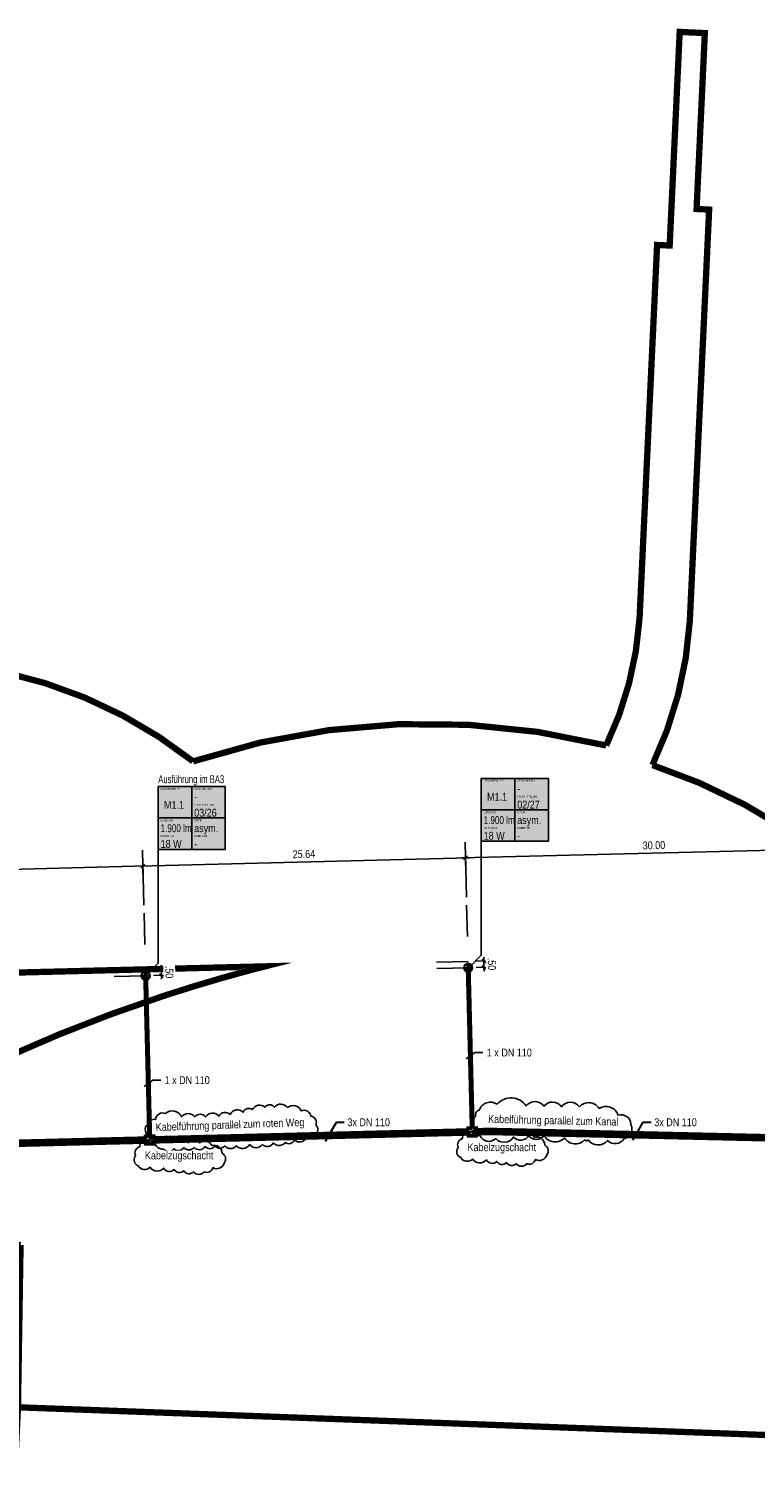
# Model space of a CAD drawing. Header units: metres. Extents: x 32339189 to 32339744, y 5702369 to 5702760.
# Tile 27 of 48: x 32339487 to 32339545, y 5702559 to 5702673. Entities that reach past the tile are written whole.
import ezdxf
from ezdxf import colors
from ezdxf.entities.mleader import LeaderData, LeaderLine
from ezdxf.enums import TextEntityAlignment as Align
from ezdxf.math import Vec2, Vec3

# ---------------------------------------------------------------- set-up
doc = ezdxf.new("R2010")
doc.units = ezdxf.units.M
doc.header["$MEASUREMENT"] = 0
doc.linetypes.add('19', pattern=[0.5, 0.25, -0.25])
doc.linetypes.add('DASHED2', pattern=[0.375, 0.25, -0.125])
for name, color, linetype in [('LRS-Kabel', 5, 'Continuous'), ('LRS_Bauabschnitte', 10, 'Continuous'), ('LRS_BEL_M1.1_Seidenweberleuchte', 10, 'Continuous'), ('LRS_BM', 7, 'Continuous'), ('LRS_Kodierungsfahne_M1.1', 41, 'Continuous'), ('LRS_Kodierungsfahnen', 7, 'Continuous'), ('LRS_rev_Be', 6, 'Continuous')]:
    doc.layers.add(name, color=color, linetype=linetype)
doc.layers.add('LRS-Trasse und Kabelzugschächte', color=252, linetype='Continuous', lineweight=25)
doc.styles.add('lrs-1_0250', font='ARIALN.TTF', dxfattribs={"height": 0.625})
doc.styles.add('lrs-txt', font='ARIALN.TTF', dxfattribs={"height": 1})
doc.dimstyles.new('lrs_1_0250', dxfattribs={"dimtxt": 0.625, "dimasz": 0.3125, "dimexe": 0.3125, "dimexo": 0.625, "dimgap": 0.3125, "dimtad": 1, "dimzin": 5, "dimdsep": 46, "dimtxsty": 'lrs-1_0250', "dimblk1": 'OBLIQUE', "dimblk2": 'OBLIQUE', "dimsah": 1, "dimcen": -0.3125, "dimdle": 0.3125, "dimclrd": 256, "dimclre": 256, "dimclrt": 256, "dimadec": 0, "dimazin": 0, "dimtfac": 1, "dimtix": 1, "dimtmove": 2, "dimatfit": 3, "dimldrblk": 'OBLIQUE', "dimfxl": 1, "dimtolj": 1, "dimtzin": 5, "dimlwd": -1, "dimlwe": -1, "dimarcsym": 0})

# ---------------------------------------------------------------- blocks, each defined once
blk = doc.blocks.new('_OBLIQUE')
at = {"color": 0, "linetype": 'ByBlock'}
blk.add_line((-0.5, -0.5), (0.5, 0.5), dxfattribs=at)
blk = doc.blocks.new('*D43')
at = {"layer": 'DEFPOINTS', "color": 0}
for p in [(32339496.16, 5702606.02), (32339496.26, 5702602.29), (32339466.27, 5702601.53)]:
    blk.add_point(p, dxfattribs=at)
at = {"layer": 'LRS_BM'}
for p, q in [((32339465.86, 5702605.26), (32339496.47, 5702606.03)), ((32339466.25, 5702602.16), (32339466.16, 5702605.58)), ((32339496.24, 5702602.91), (32339496.15, 5702606.33))]:
    blk.add_line(p, q, dxfattribs=at)
at = {"layer": 'LRS_BM', "xscale": 0.3125, "yscale": 0.3125, "zscale": 0.3125}
for p, rotation in [((32339496.16, 5702606.02), 1.439788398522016), ((32339466.17, 5702605.27), 181.439788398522)]:
    blk.add_blockref('_OBLIQUE', p, dxfattribs=dict(at, rotation=rotation))
at = {"layer": 'LRS_BM', "insert": (32339481.15, 5702606.27), "char_height": 0.625, "attachment_point": 5, "rotation": 1.4398, "style": 'lrs-1_0250', "bg_fill": 3, "box_fill_scale": 1.25, "bg_fill_color": 257, "bg_fill_transparency": 0}
blk.add_mtext('\\A1;30.00', dxfattribs=at)
blk = doc.blocks.new('*D44')
at = {"layer": 'DEFPOINTS', "color": 0}
for p in [(32339522.01, 5702598.43), (32339522.02, 5702597.93)]:
    blk.add_point(p, dxfattribs=at)
at = {"layer": 'LRS_BM'}
for p, q in [((32339523.25, 5702598.46), (32339523.25, 5702598.78)), ((32339522.63, 5702598.45), (32339523.57, 5702598.47)), ((32339522.64, 5702597.95), (32339523.58, 5702597.97)), ((32339523.25, 5702598.46), (32339523.27, 5702597.96)), ((32339523.27, 5702597.96), (32339523.28, 5702597.65))]:
    blk.add_line(p, q, dxfattribs=at)
at = {"layer": 'LRS_BM', "xscale": 0.3125, "yscale": 0.3125, "zscale": 0.3125}
for p, rotation in [((32339523.25, 5702598.46), 271.4396364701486), ((32339523.27, 5702597.96), 91.43963647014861)]:
    blk.add_blockref('_OBLIQUE', p, dxfattribs=dict(at, rotation=rotation))
at = {"layer": 'LRS_BM', "insert": (32339523.89, 5702598.23), "char_height": 0.625, "attachment_point": 5, "rotation": 271.4396, "style": 'lrs-1_0250', "bg_fill": 3, "box_fill_scale": 1.25, "bg_fill_color": 257, "bg_fill_transparency": 0}
blk.add_mtext('\\A1;.50', dxfattribs=at)
at = {"layer": 'DEFPOINTS', "color": 0}
blk.add_point((32339523.27, 5702597.96), dxfattribs=at)
blk = doc.blocks.new('*D45')
at = {"layer": 'DEFPOINTS', "color": 0}
for p in [(32339496.16, 5702606.02), (32339496.26, 5702602.29), (32339521.89, 5702602.93)]:
    blk.add_point(p, dxfattribs=at)
at = {"layer": 'LRS_BM'}
for p, q in [((32339522.11, 5702606.67), (32339495.85, 5702606.01)), ((32339521.88, 5702603.55), (32339521.79, 5702606.98)), ((32339496.24, 5702602.91), (32339496.15, 5702606.33))]:
    blk.add_line(p, q, dxfattribs=at)
at = {"layer": 'LRS_BM', "xscale": 0.3125, "yscale": 0.3125, "zscale": 0.3125}
for p, rotation in [((32339521.8, 5702606.66), 1.439635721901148), ((32339496.16, 5702606.02), 181.4396357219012)]:
    blk.add_blockref('_OBLIQUE', p, dxfattribs=dict(at, rotation=rotation))
at = {"layer": 'LRS_BM', "insert": (32339508.96, 5702606.97), "char_height": 0.625, "attachment_point": 5, "rotation": 1.4396, "style": 'lrs-1_0250', "bg_fill": 3, "box_fill_scale": 1.25, "bg_fill_color": 257, "bg_fill_transparency": 0}
blk.add_mtext('\\A1;25.64', dxfattribs=at)
blk = doc.blocks.new('*D47')
at = {"layer": 'DEFPOINTS', "color": 0}
for p in [(32339521.8, 5702606.66), (32339551.88, 5702603.68), (32339521.89, 5702602.93)]:
    blk.add_point(p, dxfattribs=at)
at = {"layer": 'LRS_BM'}
for p, q in [((32339552.1, 5702607.43), (32339521.49, 5702606.66)), ((32339521.88, 5702603.55), (32339521.79, 5702606.98)), ((32339551.87, 5702604.31), (32339551.78, 5702607.73))]:
    blk.add_line(p, q, dxfattribs=at)
at = {"layer": 'LRS_BM', "xscale": 0.3125, "yscale": 0.3125, "zscale": 0.3125}
for p, rotation in [((32339521.8, 5702606.66), 181.4396358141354), ((32339551.79, 5702607.42), 1.439635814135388)]:
    blk.add_blockref('_OBLIQUE', p, dxfattribs=dict(at, rotation=rotation))
at = {"layer": 'LRS_BM', "insert": (32339536.78, 5702607.67), "char_height": 0.625, "attachment_point": 5, "rotation": 1.4396, "style": 'lrs-1_0250', "bg_fill": 3, "box_fill_scale": 1.25, "bg_fill_color": 257, "bg_fill_transparency": 0}
blk.add_mtext('\\A1;30.00', dxfattribs=at)
blk = doc.blocks.new('LRS_LF_1_250')
blk.add_hatch(color=256).paths.add_polyline_path([(0, 0), (5.33, 0), (5.33, 5), (0, 5)])
at = {"color": 7}
for p, q in [((2.67, 5), (2.67, 0)), ((5.33, 2.5), (0, 2.5))]:
    blk.add_line(p, q, dxfattribs=at)
blk.add_lwpolyline([(0, 0), (5.33, 0), (5.33, 5), (0, 5)], close=True, dxfattribs=at)
at = {"color": 7, "style": 'lrs-txt'}
for tag, height, p in [('LEUCHTENTYP', 0.156, (0.19, 4.81)), ('STROMKREIS', 0.156, (2.85, 4.81)), ('LEUCHTEN_NR.', 0.156, (2.85, 3.55)), ('F1', 0.625, (2.85, 4.19)), ('LAMPEN', 0.156, (0.19, 2.31)), ('OPTIK', 0.156, (2.85, 2.31)), ('00/00', 0.625, (2.85, 2.92)), ('LEISTUNG', 0.156, (0.19, 1.06)), ('-', 0.625, (0.19, 1.69)), ('ZUBEHÖR', 0.156, (2.85, 1.06)), ('-', 0.625, (2.85, 1.69)), ('-W', 0.625, (0.19, 0.44)), ('-', 0.625, (2.85, 0.44))]:
    blk.add_attdef(tag, text='', height=height, dxfattribs=at).set_placement(p, align=Align.MIDDLE_LEFT)
blk.add_attdef('TYP', text='', height=0.625, dxfattribs=at).set_placement((1.25, 3.54), align=Align.MIDDLE_CENTER)
blk = doc.blocks.new('LRS_Leuchte_01_1_250')
h = blk.add_hatch(color=256)
h.paths.add_polyline_path([(-0.5, 0, 1), (0.5, 0, 1)])
h.paths.add_polyline_path([(0.45, 0, -1), (-0.45, 0, -1)], flags=16)
h.paths.add_polyline_path([(0, 0), (0.23, 0.39, 0.267949), (-0.23, 0.39)], flags=16)
h.paths.add_polyline_path([(0, 0), (-0.45, 0, 0.267949), (-0.23, -0.39)], flags=0)
h.paths.add_polyline_path([(0.23, -0.39, 0.267949), (0.45, 0), (0, 0)], flags=16)
for p, q in [((-0.45, 0), (0.45, 0)), ((-0.23, -0.39), (0.23, 0.39)), ((0.23, -0.39), (-0.23, 0.39))]:
    blk.add_line(p, q)
for radius in [0.5, 0.45]:
    blk.add_circle((0, 0), radius)
blk = doc.blocks.new('*D87')
at = {"layer": 'DEFPOINTS', "color": 0}
for p in [(32339496.37, 5702597.79), (32339496.38, 5702597.29)]:
    blk.add_point(p, dxfattribs=at)
at = {"layer": 'LRS_BM'}
for p, q in [((32339496.99, 5702597.8), (32339497.93, 5702597.83)), ((32339497.62, 5702597.82), (32339497.61, 5702598.13)), ((32339497.63, 5702597.32), (32339497.62, 5702597.82)), ((32339497.01, 5702597.31), (32339497.94, 5702597.33)), ((32339497.63, 5702597.32), (32339497.64, 5702597.01))]:
    blk.add_line(p, q, dxfattribs=at)
at = {"layer": 'LRS_BM', "xscale": 0.3125000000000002, "yscale": 0.3125000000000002, "zscale": 0.3125000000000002}
for p, rotation in [((32339497.62, 5702597.82), 271.4396365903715), ((32339497.63, 5702597.32), 91.43963659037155)]:
    blk.add_blockref('_OBLIQUE', p, dxfattribs=dict(at, rotation=rotation))
at = {"layer": 'LRS_BM', "insert": (32339498.26, 5702597.59), "char_height": 0.625, "attachment_point": 5, "rotation": 271.4396, "style": 'lrs-1_0250', "bg_fill": 3, "box_fill_scale": 1.25, "bg_fill_color": 257, "bg_fill_transparency": 0}
blk.add_mtext('\\A1;.50', dxfattribs=at)
at = {"layer": 'DEFPOINTS', "color": 0}
blk.add_point((32339497.62, 5702597.82), dxfattribs=at)
blk = doc.blocks.new('KZS')
at = {"layer": 'LRS-Trasse und Kabelzugschächte'}
for points in [[(32340487.03, 5702640.32), (32340487.83, 5702640.32), (32340487.83, 5702641.12), (32340487.03, 5702641.12)], [(32340487.13, 5702640.42), (32340487.73, 5702640.42), (32340487.73, 5702641.02), (32340487.13, 5702641.02)]]:
    blk.add_lwpolyline(points, close=True, dxfattribs=at)
blk = doc.blocks.new('_None')

msp = doc.modelspace()

# ---------------------------------------------------------------- linework, layer by layer
at = {"layer": 'LRS-Trasse und Kabelzugschächte', "ltscale": 10}
for points, const_width in [([(32339522.018, 5702597.932), (32339522.336, 5702585.277)], 0.4), ([(32339496.382, 5702597.288), (32339496.697, 5702584.63)], 0.4), ([(32339497.107, 5702584.243), (32339521.938, 5702584.867)], 0.6), ([(32339522.738, 5702584.887), (32339523.738, 5702584.912), (32339554.971, 5702584.2)], 0.6), ([(32339470.97, 5702583.587), (32339496.307, 5702584.223)], 0.6)]:
    msp.add_lwpolyline(points, dxfattribs=dict(at, const_width=const_width))
at = {"layer": 'LRS_Bauabschnitte', "color": 242, "linetype": '19', "ltscale": 20, "true_color": 0xcd2027, "const_width": 0.5}
for points in [[(32339481.848, 5702621.985, -0.1373187), (32339500.15, 5702614.345, -0.1415742), (32339532.985, 5702615.608, 0.096216), (32339535.637, 5702625.719), (32339537.031, 5702655.413), (32339538.03, 5702655.369), (32339538.827, 5702672.359), (32339540.825, 5702672.265), (32339540.169, 5702658.275), (32339541.168, 5702658.228), (32339539.63, 5702625.485, -0.0965131), (32339536.658, 5702614.05, -0.0856537), (32339550.633, 5702606.583)], [(32339384.529, 5702594.994), (32339435.36, 5702596.271), (32339484.532, 5702597.506), (32339505.879, 5702598.041), (32339504.824, 5702597.773, 0.0146345), (32339497.738, 5702595.667, 0.0273488), (32339485.468, 5702590.884, 0.0428852), (32339454.246, 5702572.787, -0.0624799), (32339468.725, 5702576.367), (32339470.236, 5702576.522, -0.0655472), (32339486.438, 5702575.871), (32339486.233, 5702562.973), (32339484.22, 5702521.07), (32339400.457, 5702524.615), (32339397.767, 5702520.682), (32339397.618, 5702516.676), (32339390.638, 5702516.972), (32339390.324, 5702509.543), (32339388.225, 5702509.619), (32339388.136, 5702507.621), (32339353.964, 5702509.139)], [(32339485.468, 5702590.884, -0.0273488), (32339497.738, 5702595.667, -0.0146345), (32339504.824, 5702597.773), (32339505.879, 5702598.041), (32339484.532, 5702597.506)]]:
    msp.add_lwpolyline(points, format="xyb", dxfattribs=at)
msp.add_lwpolyline([(32339548.79, 5702560.653), (32339486.233, 5702562.973)], dxfattribs=at)
at = {"layer": 'LRS_BM', "linetype": '19', "ltscale": 10}
for p, q in [((32339521.767, 5702607.913), (32339522.081, 5702595.433)), ((32339496.131, 5702607.269), (32339496.452, 5702594.488)), ((32339493.87, 5702597.724), (32339498.868, 5702597.85)), ((32339493.882, 5702597.224), (32339498.881, 5702597.35))]:
    msp.add_line(p, q, dxfattribs=at)

# ---------------------------------------------------------------- block references
at = {"layer": 'LRS-Trasse und Kabelzugschächte'}
for p, rotation in [((152454.646, -810472.129), 1.439105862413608), ((201621.788, -1049025.492), 1.86407324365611)]:
    msp.add_blockref('KZS', p, dxfattribs=dict(at, rotation=rotation))
at = {"layer": 'LRS_BEL_M1.1_Seidenweberleuchte', "xscale": 0.7000000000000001, "yscale": 0.7000000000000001, "zscale": 0.7000000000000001}
msp.add_blockref('LRS_Leuchte_01_1_250', (32339496.382, 5702597.288), dxfattribs=at)

# ---------------------------------------------------------------- next in the draw order: dimensions: what is measured, and where the dimension line sits
at = {"layer": 'LRS_BM'}
for p1, p2, distance, override, picture, middle in [((32339466.265, 5702601.532), (32339496.256, 5702602.286), 3.735, {"dimtfill": 1}, '*D43', (32339481.151, 5702606.274)), ((32339522.005, 5702598.432), (32339522.018, 5702597.932), 1.25, {"dimtad": 1, "dimtfill": 1}, '*D44', (32339523.892, 5702598.23))]:
    dim = msp.add_aligned_dim(p1=p1, p2=p2, distance=distance, dimstyle='lrs_1_0250', override=override, dxfattribs=at)
    dim.commit()
    dim.dimension.update_dxf_attribs({"geometry": picture, "text_midpoint": middle})

# ---------------------------------------------------------------- next in the draw order: linework, layer by layer
at = {"layer": 'LRS_BM', "linetype": '19', "ltscale": 10}
for p, q in [((32339519.506, 5702598.369), (32339524.504, 5702598.495)), ((32339519.519, 5702597.87), (32339524.517, 5702597.995))]:
    msp.add_line(p, q, dxfattribs=at)

# ---------------------------------------------------------------- next in the draw order: block references
at = {"layer": 'LRS_BEL_M1.1_Seidenweberleuchte', "xscale": 0.7000000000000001, "yscale": 0.7000000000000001, "zscale": 0.7000000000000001}
msp.add_blockref('LRS_Leuchte_01_1_250', (32339522.018, 5702597.932), dxfattribs=at)

# ---------------------------------------------------------------- next in the draw order: dimensions: what is measured, and where the dimension line sits
at = {"layer": 'LRS_BM'}
dim = msp.add_aligned_dim(p1=(32339521.892, 5702602.93), p2=(32339496.256, 5702602.286), distance=-3.735, dimstyle='lrs_1_0250', override={"dimtfill": 1}, dxfattribs=at)
dim.commit()
dim.dimension.update_dxf_attribs({"geometry": '*D45', "text_midpoint": (32339508.964, 5702606.973)})

# ---------------------------------------------------------------- next in the draw order: linework, layer by layer
at = {"layer": 'LRS_Kodierungsfahne_M1.1', "color": 7}
msp.add_lwpolyline([(32339496.381, 5702597.287), (32339497.381, 5702598.287), (32339497.381, 5702607.342)], dxfattribs=at)

# ---------------------------------------------------------------- next in the draw order: block references
at = {"layer": 'LRS_Kodierungsfahne_M1.1'}
ref = msp.add_blockref('LRS_LF_1_250', (32339497.381, 5702607.342), dxfattribs=at)
ref.add_attrib('00/00', '03/26', dxfattribs={"layer": 'LRS_Kodierungsfahnen', "height": 0.625, "style": 'lrs-txt'}).set_placement((32339500.236, 5702610.261), align=Align.MIDDLE_LEFT)
ref.add_attrib('LEUCHTEN_NR.', 'LEUCHTEN_NR.', dxfattribs={"layer": 'LRS_Kodierungsfahnen', "height": 0.15625, "style": 'lrs-txt'}).set_placement((32339500.236, 5702610.887), align=Align.MIDDLE_LEFT)
ref.add_attrib('-', '-', dxfattribs={"layer": 'LRS_Kodierungsfahnen', "height": 0.625, "style": 'lrs-txt'}).set_placement((32339500.236, 5702607.779), align=Align.MIDDLE_LEFT)
ref.add_attrib('ZUBEHÖR', 'ZUBEHÖR', dxfattribs={"layer": 'LRS_Kodierungsfahnen', "height": 0.1562, "style": 'lrs-txt'}).set_placement((32339500.236, 5702608.404), align=Align.MIDDLE_LEFT)
ref.add_attrib('-W', '18 W', dxfattribs={"layer": 'LRS_Kodierungsfahnen', "height": 0.625, "style": 'lrs-txt'}).set_placement((32339497.569, 5702607.779), align=Align.MIDDLE_LEFT)
ref.add_attrib('LEISTUNG', 'LEISTUNG', dxfattribs={"layer": 'LRS_Kodierungsfahnen', "height": 0.1562, "style": 'lrs-txt'}).set_placement((32339497.569, 5702608.404), align=Align.MIDDLE_LEFT)
ref.add_attrib('-', '1.900 lm', dxfattribs={"layer": 'LRS_Kodierungsfahnen', "height": 0.625, "style": 'lrs-txt', "width": 0.9}).set_placement((32339497.569, 5702609.029), align=Align.MIDDLE_LEFT)
ref.add_attrib('LAMPEN', 'Lichtstrom', dxfattribs={"layer": 'LRS_Kodierungsfahnen', "height": 0.1562, "style": 'lrs-txt'}).set_placement((32339497.569, 5702609.654), align=Align.MIDDLE_LEFT)
ref.add_attrib('-', 'asym.', dxfattribs={"layer": 'LRS_Kodierungsfahnen', "height": 0.625, "style": 'lrs-txt'}).set_placement((32339500.236, 5702609.029), align=Align.MIDDLE_LEFT)
ref.add_attrib('OPTIK', 'OPTIK', dxfattribs={"layer": 'LRS_Kodierungsfahnen', "height": 0.1562, "style": 'lrs-txt'}).set_placement((32339500.236, 5702609.654), align=Align.MIDDLE_LEFT)
ref.add_attrib('F1', '-', dxfattribs={"layer": 'LRS_Kodierungsfahnen', "height": 0.625, "style": 'lrs-txt'}).set_placement((32339500.236, 5702611.529), align=Align.MIDDLE_LEFT)
ref.add_attrib('STROMKREIS', 'STROMKREIS', dxfattribs={"layer": 'LRS_Kodierungsfahnen', "height": 0.1562, "style": 'lrs-txt'}).set_placement((32339500.236, 5702612.154), align=Align.MIDDLE_LEFT)
ref.add_attrib('TYP', 'M1.1', dxfattribs={"layer": 'LRS_Kodierungsfahnen', "height": 0.625, "style": 'lrs-txt'}).set_placement((32339498.634, 5702610.885), align=Align.MIDDLE_CENTER)
ref.add_attrib('LEUCHTENTYP', 'LEUCHTENTYP', dxfattribs={"layer": 'LRS_Kodierungsfahnen', "height": 0.15625, "style": 'lrs-txt'}).set_placement((32339497.569, 5702612.154), align=Align.MIDDLE_LEFT)

# ---------------------------------------------------------------- next in the draw order: dimensions: what is measured, and where the dimension line sits
at = {"layer": 'LRS_BM'}
dim = msp.add_aligned_dim(p1=(32339551.883, 5702603.684), p2=(32339521.892, 5702602.93), distance=-3.735, dimstyle='lrs_1_0250', override={"dimtfill": 1}, dxfattribs=at)
dim.commit()
dim.dimension.update_dxf_attribs({"geometry": '*D47', "text_midpoint": (32339536.778, 5702607.672)})

# ---------------------------------------------------------------- next in the draw order: linework, layer by layer
at = {"layer": 'LRS-Kabel', "color": 230, "linetype": 'DASHED2'}
msp.add_lwpolyline([(32339470.961, 5702583.486), (32339523.738, 5702584.812), (32339565.755, 5702583.854, 0.2887054), (32339567.676, 5702585.003), (32339572.906, 5702595.317), (32339566.937, 5702598.344), (32339566.853, 5702600.293, 0.0873929), (32339600.31, 5702607.627, 0.0783338), (32339614.439, 5702616.636), (32339615.326, 5702617.493)], format="xyb", dxfattribs=at)
at = {"layer": 'LRS_Kodierungsfahne_M1.1', "color": 7}
msp.add_lwpolyline([(32339522.059, 5702597.933), (32339523.059, 5702598.933), (32339523.059, 5702607.986)], dxfattribs=at)

# ---------------------------------------------------------------- next in the draw order: block references
at = {"layer": 'LRS_Kodierungsfahne_M1.1'}
ref = msp.add_blockref('LRS_LF_1_250', (32339523.059, 5702607.986), dxfattribs=at)
ref.add_attrib('00/00', '02/27', dxfattribs={"layer": 'LRS_Kodierungsfahnen', "height": 0.625, "style": 'lrs-txt'}).set_placement((32339525.913, 5702610.905), align=Align.MIDDLE_LEFT)
ref.add_attrib('LEUCHTEN_NR.', 'LEUCHTEN_NR.', dxfattribs={"layer": 'LRS_Kodierungsfahnen', "height": 0.15625, "style": 'lrs-txt'}).set_placement((32339525.913, 5702611.531), align=Align.MIDDLE_LEFT)
ref.add_attrib('-', '-', dxfattribs={"layer": 'LRS_Kodierungsfahnen', "height": 0.625, "style": 'lrs-txt'}).set_placement((32339525.913, 5702608.423), align=Align.MIDDLE_LEFT)
ref.add_attrib('ZUBEHÖR', 'ZUBEHÖR', dxfattribs={"layer": 'LRS_Kodierungsfahnen', "height": 0.1562, "style": 'lrs-txt'}).set_placement((32339525.913, 5702609.048), align=Align.MIDDLE_LEFT)
ref.add_attrib('-W', '18 W', dxfattribs={"layer": 'LRS_Kodierungsfahnen', "height": 0.625, "style": 'lrs-txt'}).set_placement((32339523.246, 5702608.423), align=Align.MIDDLE_LEFT)
ref.add_attrib('LEISTUNG', 'LEISTUNG', dxfattribs={"layer": 'LRS_Kodierungsfahnen', "height": 0.1562, "style": 'lrs-txt'}).set_placement((32339523.246, 5702609.048), align=Align.MIDDLE_LEFT)
ref.add_attrib('-', '1.900 lm', dxfattribs={"layer": 'LRS_Kodierungsfahnen', "height": 0.625, "style": 'lrs-txt', "width": 0.9}).set_placement((32339523.246, 5702609.673), align=Align.MIDDLE_LEFT)
ref.add_attrib('LAMPEN', 'Lichtstrom', dxfattribs={"layer": 'LRS_Kodierungsfahnen', "height": 0.1562, "style": 'lrs-txt'}).set_placement((32339523.246, 5702610.298), align=Align.MIDDLE_LEFT)
ref.add_attrib('-', 'asym.', dxfattribs={"layer": 'LRS_Kodierungsfahnen', "height": 0.625, "style": 'lrs-txt'}).set_placement((32339525.913, 5702609.673), align=Align.MIDDLE_LEFT)
ref.add_attrib('OPTIK', 'OPTIK', dxfattribs={"layer": 'LRS_Kodierungsfahnen', "height": 0.1562, "style": 'lrs-txt'}).set_placement((32339525.913, 5702610.298), align=Align.MIDDLE_LEFT)
ref.add_attrib('F1', '-', dxfattribs={"layer": 'LRS_Kodierungsfahnen', "height": 0.625, "style": 'lrs-txt'}).set_placement((32339525.913, 5702612.173), align=Align.MIDDLE_LEFT)
ref.add_attrib('STROMKREIS', 'STROMKREIS', dxfattribs={"layer": 'LRS_Kodierungsfahnen', "height": 0.1562, "style": 'lrs-txt'}).set_placement((32339525.913, 5702612.798), align=Align.MIDDLE_LEFT)
ref.add_attrib('TYP', 'M1.1', dxfattribs={"layer": 'LRS_Kodierungsfahnen', "height": 0.625, "style": 'lrs-txt'}).set_placement((32339524.312, 5702611.529), align=Align.MIDDLE_CENTER)
ref.add_attrib('LEUCHTENTYP', 'LEUCHTENTYP', dxfattribs={"layer": 'LRS_Kodierungsfahnen', "height": 0.15625, "style": 'lrs-txt'}).set_placement((32339523.246, 5702612.798), align=Align.MIDDLE_LEFT)

# ---------------------------------------------------------------- next in the draw order: dimensions: what is measured, and where the dimension line sits
at = {"layer": 'LRS_BM'}
dim = msp.add_aligned_dim(p1=(32339496.381, 5702597.289), p2=(32339496.369, 5702597.789), distance=-1.25, dimstyle='lrs_1_0250', override={"dimtad": 1, "dimtfill": 1}, dxfattribs=at)
dim.commit()
dim.dimension.update_dxf_attribs({"geometry": '*D87', "text_midpoint": (32339498.256, 5702597.587)})

# ---------------------------------------------------------------- next in the draw order: linework, layer by layer
at = {"layer": 'LRS-Kabel', "color": 6}
msp.add_lwpolyline([(32339470.97, 5702583.587), (32339523.738, 5702584.912), (32339565.757, 5702583.954, 0.2887054), (32339567.586, 5702585.049), (32339572.772, 5702595.273), (32339566.839, 5702598.282), (32339566.749, 5702600.385, 0.0872545), (32339600.268, 5702607.725, 0.0783175), (32339614.366, 5702616.715), (32339615.284, 5702617.602)], format="xyb", dxfattribs=at)

# ---------------------------------------------------------------- next in the draw order: texts
at = {"layer": 'LRS-Trasse und Kabelzugschächte', "color": 7, "insert": (32339497.197, 5702584.743), "char_height": 0.625, "attachment_point": 7, "rotation": 2, "style": 'lrs-1_0250', "bg_fill": 3, "box_fill_scale": 1.1, "bg_fill_color": 256, "bg_fill_transparency": 0}
msp.add_mtext('Kabelführung parallel zum roten Weg', dxfattribs=at)
at = {"layer": 'LRS_Kodierungsfahne_M1.1', "color": 7, "insert": (32339497.381, 5702612.426), "char_height": 0.625, "attachment_point": 7, "style": 'lrs-1_0250', "bg_fill": 3, "box_fill_scale": 1.1, "bg_fill_color": 257, "bg_fill_transparency": 0}
msp.add_mtext('{\\W0.85;Ausführung im BA3}', dxfattribs=at)

# ---------------------------------------------------------------- next in the draw order: linework, layer by layer
at = {"layer": 'LRS-Kabel', "color": 4, "ltscale": 10}
msp.add_lwpolyline([(32339555.276, 5702584.393), (32339523.738, 5702585.112), (32339522.453, 5702585.08), (32339522.122, 5702597.762), (32339522.018, 5702597.932), (32339521.922, 5702597.757), (32339522.253, 5702585.075), (32339496.803, 5702584.436), (32339496.487, 5702597.114), (32339496.383, 5702597.285), (32339496.287, 5702597.11), (32339496.602, 5702584.431), (32339470.987, 5702583.787)], dxfattribs=at)
at = {"layer": 'LRS-Kabel'}
msp.add_lwpolyline([(32339565.753, 5702583.754), (32339523.738, 5702584.712), (32339470.952, 5702583.386)], dxfattribs=at)
at = {"layer": 'LRS_rev_Be'}
msp.add_lwpolyline([(32339497.945, 5702586.344, 0.5), (32339497.169, 5702585.859, 0.5), (32339496.575, 5702585.399, 0.5), (32339496.369, 5702585.253, 0.5), (32339497.072, 5702584.356, 0.5), (32339497.824, 5702583.495, 0.5), (32339498.624, 5702583.532, 0.5), (32339499.424, 5702583.641, 0.5), (32339500.236, 5702583.641, 0.5), (32339501.097, 5702583.702, 0.5), (32339501.885, 5702583.774, 0.5), (32339502.673, 5702583.774, 0.5), (32339503.594, 5702583.774, 0.5), (32339504.649, 5702583.871, 0.5), (32339505.655, 5702583.871, 0.5), (32339506.54, 5702584.005, 0.5), (32339507.473, 5702584.041, 0.5), (32339508.213, 5702584.235, 0.5), (32339509.134, 5702584.38, 0.5), (32339509.837, 5702584.647, 0.5), (32339509.91, 5702585.423, 0.5), (32339509.51, 5702586.126, 0.5), (32339508.746, 5702586.55, 0.5), (32339507.643, 5702586.817, 0.5), (32339506.625, 5702586.841, 0.5), (32339505.861, 5702586.841, 0.5), (32339504.867, 5702586.647, 0.5), (32339504.14, 5702586.441, 0.5), (32339503.085, 5702586.272, 0.5), (32339502.212, 5702586.138, 0.5), (32339501.145, 5702586.066, 0.5), (32339500.297, 5702586.066, 0.5), (32339499.242, 5702586.066, 0.5)], format="xyb", close=True, dxfattribs=at)

# ---------------------------------------------------------------- next in the draw order: texts
at = {"layer": 'LRS-Trasse und Kabelzugschächte', "color": 7, "insert": (32339523.592, 5702585.409), "char_height": 0.625, "attachment_point": 7, "rotation": 358.72629, "style": 'lrs-1_0250', "bg_fill": 3, "box_fill_scale": 1.1, "bg_fill_color": 256, "bg_fill_transparency": 0}
msp.add_mtext('Kabelführung parallel zum Kanal', dxfattribs=at)
at = {"layer": 'LRS-Trasse und Kabelzugschächte', "color": 7, "insert": (32339496.32, 5702583.317), "char_height": 0.625, "attachment_point": 1, "style": 'lrs-1_0250', "bg_fill": 3, "box_fill_scale": 1.1, "bg_fill_color": 256, "bg_fill_transparency": 0}
msp.add_mtext('Kabelzugschacht', dxfattribs=at)

# ---------------------------------------------------------------- next in the draw order: leaders
at = {"layer": 'LRS-Trasse und Kabelzugschächte', "color": 7}
ml = msp.add_multileader_mtext('Standard', dxfattribs=at)
ml.set_content('1 x DN 110', color=7, style='lrs-1_0250')
ml.set_leader_properties(color=256, linetype='ByLayer', lineweight=-1)
ml.set_arrow_properties(name='NONE')
ml.build(insert=Vec2(0, 0))
ml.multileader.update_dxf_attribs({"dogleg_length": 0.625, "arrow_head_size": 0.625})
ctx = ml.context
ctx.base_point, ctx.char_height, ctx.arrow_head_size, ctx.landing_gap_size, ctx.plane_origin = Vec3(32339497.577, 5702588.987), 0.625, 0.625, 0.312, Vec3(32339495.868, 5702590.647)
notes = []
notes.append((ctx, [(0, (1, 1, 0), (32339496.952, 5702588.987), (1, 0), 0.625, [(0, [(32339496.265, 5702588.487)], 256, [])])]))
ctx.mtext.insert = Vec3(32339497.89, 5702589.305)
ctx.mtext.has_bg_fill, ctx.mtext.bg_color, ctx.mtext.bg_scale_factor, ctx.mtext.bg_transparency, ctx.mtext.use_window_bg_color = 1, -1027028792, 1.5, 0, 1
ml = msp.add_multileader_mtext('Standard', dxfattribs=at)
ml.set_content('3x DN 110', color=7, style='lrs-1_0250')
ml.set_leader_properties(color=256, linetype='ByLayer', lineweight=30)
ml.set_arrow_properties(name='NONE')
ml.build(insert=Vec2(0, 0))
ml.multileader.update_dxf_attribs({"dogleg_length": 0.625, "arrow_head_size": 0.625})
ctx = ml.context
ctx.base_point, ctx.char_height, ctx.arrow_head_size, ctx.landing_gap_size, ctx.plane_origin = Vec3(32339512.169, 5702585.637), 0.625, 0.625, 0.312, Vec3(32339515.373, 5702585.486)
ctx.text_align_type = 2
notes.append((ctx, [(0, (1, 1, 0), (32339511.544, 5702585.637), (1, 0), 0.625, [(0, [(32339510.675, 5702584.125)], 256, [])])]))
ctx.mtext.insert, ctx.mtext.alignment = Vec3(32339515.8, 5702585.955), 3
ctx.mtext.has_bg_fill, ctx.mtext.bg_color, ctx.mtext.bg_scale_factor, ctx.mtext.bg_transparency, ctx.mtext.use_window_bg_color = 1, -1027028792, 1.5, 0, 1
for ctx, leaders in notes:
    for number, flags, end, landing, length, lines in leaders:
        leader = LeaderData()
        leader.index, (leader.has_last_leader_line, leader.has_dogleg_vector, leader.attachment_direction) = number, flags
        leader.last_leader_point, leader.dogleg_vector, leader.dogleg_length = Vec3(end), Vec3(landing), length
        for number, points, colour, breaks in lines:
            line = LeaderLine()
            line.index, line.vertices, line.color, line.breaks = number, Vec3.list(points), colors.encode_raw_color(colour), breaks
            leader.lines.append(line)
        ctx.leaders.append(leader)

# ---------------------------------------------------------------- next in the draw order: linework, layer by layer
at = {"layer": 'LRS_rev_Be'}
for points in [[(32339524.32, 5702587.068, 0.5), (32339522.89, 5702586.595, 0.5), (32339522.623, 5702586.159, 0.5), (32339522.975, 5702584.559, 0.5), (32339524.151, 5702584.304, 0.5), (32339524.211, 5702584.34, 0.5), (32339525.617, 5702584.462, 0.5), (32339526.83, 5702584.583, 0.5), (32339528.03, 5702584.583, 0.5), (32339529.679, 5702584.401, 0.5), (32339531.267, 5702584.243, 0.5), (32339531.546, 5702584.243, 0.5), (32339533.085, 5702584.195, 0.5), (32339534.419, 5702584.352, 0.5), (32339534.952, 5702585.443, 0.5), (32339534.952, 5702585.504, 0.5), (32339533.922, 5702586.195, 0.5), (32339532.418, 5702586.741, 0.5), (32339530.855, 5702586.874, 0.5), (32339529.436, 5702586.874, 0.5), (32339528.03, 5702586.922, 0.5), (32339526.624, 5702586.935, 0.5)], [(32339496.572, 5702584.218, 0.5), (32339495.908, 5702583.687, 0.5), (32339495.594, 5702582.975, 0.5), (32339495.558, 5702582.938, 0.5), (32339495.787, 5702582.178, 0.5), (32339496.729, 5702582.069, 0.5), (32339497.816, 5702581.997, 0.5), (32339498.649, 5702581.876, 0.5), (32339499.409, 5702581.779, 0.5), (32339500.182, 5702581.707, 0.5), (32339501.027, 5702581.707, 0.5), (32339501.716, 5702582.033, 0.5), (32339502.609, 5702582.395, 0.5), (32339502.452, 5702583.18, 0.5), (32339501.631, 5702583.784, 0.5), (32339500.665, 5702584.001, 0.5), (32339499.76, 5702584.001, 0.5), (32339498.492, 5702584.001, 0.5), (32339497.695, 5702584.001, 0.5)]]:
    msp.add_lwpolyline(points, format="xyb", close=True, dxfattribs=at)

# ---------------------------------------------------------------- next in the draw order: texts
at = {"layer": 'LRS-Trasse und Kabelzugschächte', "color": 7, "insert": (32339521.965, 5702583.968), "char_height": 0.625, "attachment_point": 1, "style": 'lrs-1_0250', "bg_fill": 3, "box_fill_scale": 1.1, "bg_fill_color": 256, "bg_fill_transparency": 0}
msp.add_mtext('Kabelzugschacht', dxfattribs=at)

# ---------------------------------------------------------------- next in the draw order: leaders
at = {"layer": 'LRS-Trasse und Kabelzugschächte', "color": 7}
ml = msp.add_multileader_mtext('Standard', dxfattribs=at)
ml.set_content('1 x DN 110', color=7, style='lrs-1_0250')
ml.set_leader_properties(color=256, linetype='ByLayer', lineweight=-1)
ml.set_arrow_properties(name='NONE')
ml.build(insert=Vec2(0, 0))
ml.multileader.update_dxf_attribs({"dogleg_length": 0.625, "arrow_head_size": 0.625})
ctx = ml.context
ctx.base_point, ctx.char_height, ctx.arrow_head_size, ctx.landing_gap_size, ctx.plane_origin = Vec3(32339523.18, 5702591.18), 0.625, 0.625, 0.312, Vec3(32339521.471, 5702592.84)
notes = []
notes.append((ctx, [(0, (1, 1, 0), (32339522.555, 5702591.18), (1, 0), 0.625, [(0, [(32339521.868, 5702590.68)], 256, [])])]))
ctx.mtext.insert = Vec3(32339523.493, 5702591.498)
ctx.mtext.has_bg_fill, ctx.mtext.bg_color, ctx.mtext.bg_scale_factor, ctx.mtext.bg_transparency, ctx.mtext.use_window_bg_color = 1, -1027028792, 1.5, 0, 1
ml = msp.add_multileader_mtext('Standard', dxfattribs=at)
ml.set_content('3x DN 110', color=7, style='lrs-1_0250')
ml.set_leader_properties(color=256, linetype='ByLayer', lineweight=30)
ml.set_arrow_properties(name='NONE')
ml.build(insert=Vec2(0, 0))
ml.multileader.update_dxf_attribs({"dogleg_length": 0.625, "arrow_head_size": 0.625})
ctx = ml.context
ctx.base_point, ctx.char_height, ctx.arrow_head_size, ctx.landing_gap_size, ctx.plane_origin = Vec3(32339536.555, 5702585.636), 0.625, 0.625, 0.312, Vec3(32339539.759, 5702585.486)
ctx.text_align_type = 2
notes.append((ctx, [(0, (1, 1, 0), (32339535.93, 5702585.636), (1, 0), 0.625, [(0, [(32339535.106, 5702584.228)], 256, [])])]))
ctx.mtext.insert, ctx.mtext.alignment = Vec3(32339540.186, 5702585.954), 3
ctx.mtext.has_bg_fill, ctx.mtext.bg_color, ctx.mtext.bg_scale_factor, ctx.mtext.bg_transparency, ctx.mtext.use_window_bg_color = 1, -1027028792, 1.5, 0, 1
for ctx, leaders in notes:
    for number, flags, end, landing, length, lines in leaders:
        leader = LeaderData()
        leader.index, (leader.has_last_leader_line, leader.has_dogleg_vector, leader.attachment_direction) = number, flags
        leader.last_leader_point, leader.dogleg_vector, leader.dogleg_length = Vec3(end), Vec3(landing), length
        for number, points, colour, breaks in lines:
            line = LeaderLine()
            line.index, line.vertices, line.color, line.breaks = number, Vec3.list(points), colors.encode_raw_color(colour), breaks
            leader.lines.append(line)
        ctx.leaders.append(leader)

# ---------------------------------------------------------------- next in the draw order: linework, layer by layer
at = {"layer": 'LRS-Kabel', "linetype": 'DASHED2'}
msp.add_lwpolyline([(32339565.753, 5702583.791), (32339523.738, 5702584.75), (32339470.951, 5702583.424)], dxfattribs=at)
at = {"layer": 'LRS-Kabel', "color": 6}
msp.add_lwpolyline([(32339565.752, 5702583.716), (32339523.738, 5702584.675), (32339470.953, 5702583.349)], dxfattribs=at)
at = {"layer": 'LRS_rev_Be'}
msp.add_lwpolyline([(32339522.216, 5702584.869, 0.5), (32339521.552, 5702584.337, 0.5), (32339521.238, 5702583.625, 0.5), (32339521.202, 5702583.589, 0.5), (32339521.431, 5702582.828, 0.5), (32339522.373, 5702582.719, 0.5), (32339523.46, 5702582.647, 0.5), (32339524.293, 5702582.526, 0.5), (32339525.054, 5702582.43, 0.5), (32339525.827, 5702582.357, 0.5), (32339526.672, 5702582.357, 0.5), (32339527.36, 5702582.683, 0.5), (32339528.254, 5702583.045, 0.5), (32339528.097, 5702583.83, 0.5), (32339527.276, 5702584.434, 0.5), (32339526.31, 5702584.651, 0.5), (32339525.404, 5702584.651, 0.5), (32339524.136, 5702584.651, 0.5), (32339523.339, 5702584.651, 0.5)], format="xyb", close=True, dxfattribs=at)

doc.saveas('drawing.dxf')
